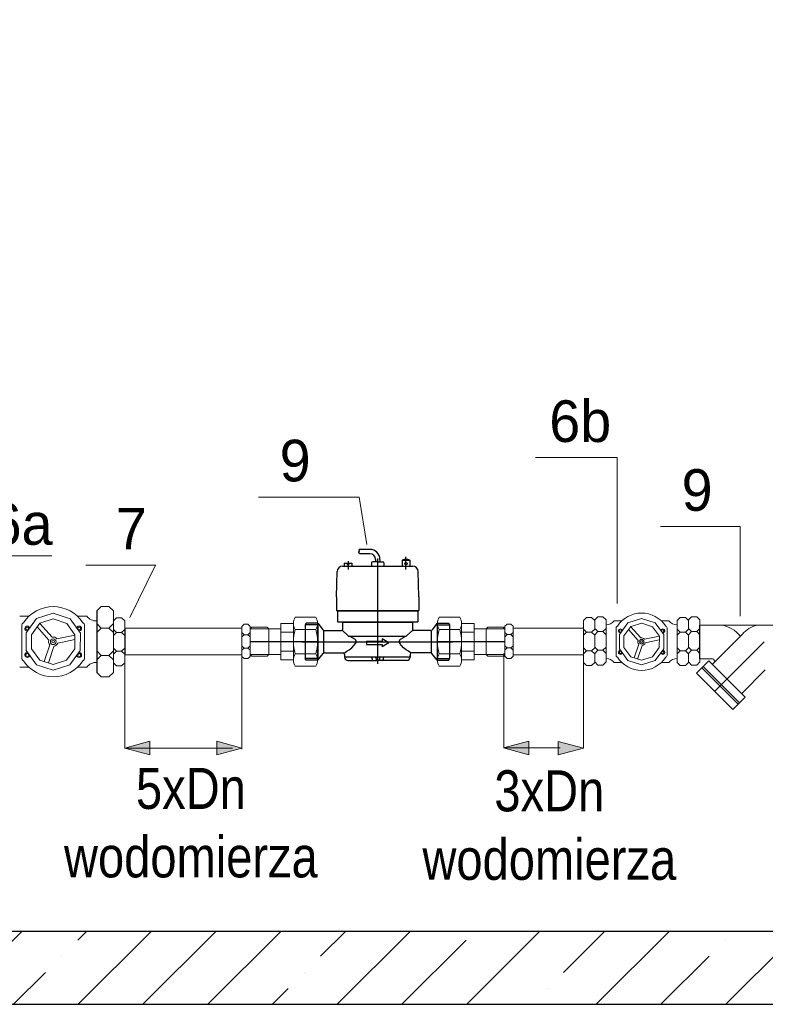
# Model space of a CAD drawing. Extents: x -34599 to 125690, y -105249 to 21518.
# Tile 43 of 64: x 111975 to 112993, y -33786 to -32441. Entities that reach past the tile are written whole.
import ezdxf

# ---------------------------------------------------------------- set-up
doc = ezdxf.new("R2010")
doc.units = 0
doc.header["$MEASUREMENT"] = 0
doc.linetypes.add('DASHDOT', pattern=[500, 250, -125, 0, -125])
doc.layers.get('0').update_dxf_attribs({"linetype": 'CONTINUOUS'})
for name, color, linetype, lineweight in [('armatura', 54, 'CONTINUOUS', 9), ('obsypka', 253, 'CONTINUOUS', 9), ('OSIE SYMETRII', 2, 'CONTINUOUS', 13), ('skoterm_profil_wk_opis wodkan', 7, 'CONTINUOUS', 18), ('łącznik', 2, 'CONTINUOUS', 35)]:
    doc.layers.add(name, color=color, linetype=linetype, lineweight=lineweight)
for name, color, linetype in [('Eko_Opis', 7, 'CONTINUOUS'), ('LC-003-002-----0', 1, 'CONTINUOUS'), ('tekst', 7, 'CONTINUOUS')]:
    doc.layers.add(name, color=color, linetype=linetype)
doc.styles.add('ARIAL', font='ARIALN.TTF')
doc.styles.get("Standard").update_dxf_attribs({"font": '-125'})

# ---------------------------------------------------------------- blocks, each defined once
blk = doc.blocks.new('łącznik DN20')
at = {"color": 2, "lineweight": 0}
for p, q in [((435.79, 268.01), (417.38, 268.01)), ((415.67, 246.01), (415.7, 261.76)), ((437.49, 246.01), (437.49, 262.51)), ((448.88, 262.43), (437.49, 262.43)), ((448.88, 257.51), (448.88, 262.43)), ((459.59, 257.51), (461.09, 259.01)), ((475.08, 259.01), (461.09, 259.01)), ((476.58, 257.51), (475.08, 259.01)), ((417.38, 257.01), (435.79, 257.01)), ((448.88, 254.6), (437.49, 254.6)), ((459.59, 257.51), (448.88, 257.51)), ((448.88, 257.51), (448.88, 246.01)), ((459.59, 257.51), (459.59, 257.51)), ((459.59, 257.51), (459.59, 246.01)), ((459.59, 257.51), (476.58, 257.51)), ((476.58, 246.01), (476.58, 257.51)), ((415.67, 246.01), (415.7, 230.26)), ((437.49, 246.01), (437.49, 229.51)), ((448.88, 234.51), (448.88, 246.01)), ((459.59, 234.51), (459.59, 246.01)), ((476.58, 246.01), (476.58, 234.51)), ((417.38, 235.01), (435.79, 235.01)), ((448.88, 237.42), (437.49, 237.42)), ((459.59, 234.51), (448.88, 234.51)), ((448.88, 234.51), (448.88, 229.59)), ((459.59, 234.51), (461.09, 233.01)), ((459.59, 234.51), (459.59, 234.51)), ((459.59, 234.51), (476.58, 234.51)), ((475.08, 233.01), (461.09, 233.01)), ((476.58, 234.51), (475.08, 233.01)), ((435.79, 224.01), (417.38, 224.01)), ((448.88, 229.59), (437.49, 229.59))]:
    blk.add_line(p, q, dxfattribs=at)
for centre, radius, start, end in [((425.4, 262.51), 9.73, 145.56153, 214.43847), ((427.76, 262.51), 9.73, 325.56153, 34.43847), ((452.02, 246.01), 36.35, 162.38303, 197.61697), ((401.14, 246.01), 36.35, 342.38303, 17.61697), ((425.4, 229.51), 9.73, 145.56153, 214.43847), ((427.76, 229.51), 9.73, 325.56153, 34.43847)]:
    blk.add_arc(centre, radius, start, end, dxfattribs=at)
at = {"layer": 'łącznik', "linetype": 'DASHDOT'}
blk.add_line((415.67, 246.14), (476.58, 246.01), dxfattribs=at)

msp = doc.modelspace()

# ---------------------------------------------------------------- hatches: boundary and pattern name
at = {"linetype": 'ByBlock'}
h = msp.add_hatch(dxfattribs=at)
h.set_pattern_fill('ANSI35', color=256, scale=500, style=0)
h.paths.add_polyline_path([(111154.45073, -33785.71103), (113854.33018, -33785.71103), (113854.33018, -31685.71103), (111934.45073, -31685.71103), (111934.45073, -31855.71103), (113754.33018, -31855.71103), (113754.33018, -33685.71103), (113654.33018, -33685.71103), (113654.33018, -33735.71103), (113454.33018, -33735.71103), (113454.33018, -33685.71103), (111254.45073, -33685.71103), (111254.45073, -31855.71103), (111334.45073, -31855.71103), (111334.45073, -31685.71103), (111154.45073, -31685.71103)])
at = {"layer": 'Eko_Opis', "lineweight": 9, "ltscale": 0.01}
for points in [[(112118.49905, -33435.69931), (112152.96389, -33444.93413), (112152.96389, -33435.69931), (112152.96389, -33426.46449)], [(112244.03422, -33426.46449), (112244.03422, -33435.69931), (112244.03422, -33444.93413), (112278.49905, -33435.69931)], [(112635.64827, -33435.50732), (112670.11311, -33444.74214), (112670.11311, -33435.50732), (112670.11311, -33426.27249)], [(112710.15832, -33426.59639), (112710.15832, -33435.83121), (112710.15832, -33445.06604), (112744.62315, -33435.83121)]]:
    msp.add_hatch(color=256, dxfattribs=at).paths.add_polyline_path(points)

# ---------------------------------------------------------------- linework, layer by layer
at = {"color": 7, "lineweight": 13}
msp.add_line((112790.9133, -33238.07929, -0.92764), (112790.9133, -33039.03978, -0.92764), dxfattribs=at)
at = {"lineweight": 13}
for p, q in [((112449.21216, -33157.80941), (112438.71125, -33092.8292)), ((112958.76943, -33255.38779, -0.92764), (112958.76943, -33133.0152, -0.92764))]:
    msp.add_line(p, q, dxfattribs=at)
at = {"linetype": 'Continuous'}
for p, q in [((112438.22495, -33168.3756), (112439.02595, -33166.74341)), ((112439.20325, -33170.4202), (112438.22495, -33168.3756)), ((112453.19251, -33164.35899), (112438.51889, -33164.35899)), ((112439.02595, -33166.74341), (112438.51889, -33164.35899)), ((112453.19251, -33170.4202), (112439.20325, -33170.4202)), ((112415.90619, -33187.27682), (112511.69308, -33187.27682)), ((112418.00909, -33183.33703), (112418.00909, -33187.27682)), ((112418.00909, -33183.33703), (112422.17618, -33183.33703)), ((112422.17618, -33183.33703), (112422.17618, -33184.85233)), ((112422.17618, -33184.85233), (112424.44913, -33184.85233)), ((112424.44913, -33183.33703), (112424.44913, -33184.85233)), ((112424.44913, -33183.33703), (112428.61622, -33183.33703)), ((112428.61622, -33183.33703), (112428.61622, -33187.27682)), ((112455.46546, -33182.73091), (112455.46546, -33187.27682)), ((112463.79964, -33181.21561), (112456.98077, -33181.21561)), ((112460.76903, -33177.99672), (112460.76903, -33181.21561)), ((112463.79964, -33181.21561), (112470.6185, -33181.21561)), ((112466.83024, -33177.99672), (112466.83024, -33181.21561)), ((112472.13381, -33182.73091), (112472.13381, -33187.27682)), ((112497.13632, -33178.94265), (112507.74344, -33178.94265)), ((112497.13632, -33178.94265), (112497.13632, -33187.27682)), ((112507.74344, -33178.94265), (112507.74344, -33187.27682)), ((112407.7334, -33228.94767), (112408.33082, -33194.72111)), ((112519.86587, -33228.94767), (112519.26845, -33194.72111)), ((112407.7334, -33228.94767), (112407.7334, -33247.88897)), ((112519.86587, -33228.94767), (112519.86587, -33247.88897)), ((112407.7334, -33247.88897), (112519.86587, -33247.88897)), ((112409.17293, -33248.33986), (112409.17293, -33263.49289)), ((112409.17293, -33248.33986), (112518.42634, -33248.33986)), ((112413.41579, -33247.88897), (112413.41579, -33248.33986)), ((112514.18349, -33247.88897), (112514.18349, -33248.33986)), ((112518.42634, -33248.33986), (112518.42634, -33263.49289)), ((112366.16757, -33265.31126), (112364.95533, -33267.41093)), ((112364.95533, -33267.41093), (112364.95533, -33313.51968)), ((112383.71793, -33267.51603), (112364.95533, -33267.51603)), ((112381.92673, -33265.31126), (112366.16757, -33265.31126)), ((112381.92673, -33265.31126), (112381.92673, -33315.61934)), ((112381.92673, -33265.31126), (112389.36956, -33274.47254)), ((112409.23616, -33258.37604), (112409.17293, -33258.31282)), ((112409.17293, -33263.49289), (112414.4765, -33263.49289)), ((112409.17293, -33263.49289), (112518.42634, -33263.49289)), ((112415.30991, -33263.49289), (112415.30991, -33263.94749)), ((112415.30991, -33263.94749), (112512.28936, -33263.94749)), ((112415.718, -33263.94749), (112415.718, -33273.79696)), ((112511.18214, -33263.94749), (112511.18214, -33273.79696)), ((112512.28936, -33263.49289), (112512.28936, -33263.49289)), ((112512.28936, -33263.49289), (112512.28936, -33263.94749)), ((112544.97342, -33265.31126), (112537.53058, -33274.47254)), ((112543.18221, -33267.51603), (112561.94482, -33267.51603)), ((112544.97342, -33265.31126), (112544.97342, -33315.61934)), ((112544.97342, -33265.31126), (112560.73258, -33265.31126)), ((112560.73258, -33265.31126), (112561.94482, -33267.41093)), ((112561.94482, -33267.41093), (112561.94482, -33313.51968)), ((112390.05178, -33275.31226), (112390.05178, -33305.61834)), ((112391.1337, -33275.31226), (112414.2027, -33275.31226)), ((112423.52732, -33282.4905), (112415.2441, -33274.8977)), ((112424.55124, -33282.88878), (112502.34891, -33282.88878)), ((112432.73141, -33287.13552), (112425.56748, -33282.88878)), ((112494.86787, -33287.13552), (112502.03179, -33282.88878)), ((112503.37282, -33282.4905), (112511.65605, -33274.8977)), ((112535.76644, -33275.31226), (112512.69745, -33275.31226)), ((112536.84837, -33275.31226), (112536.84837, -33305.61834)), ((112428.3582, -33298.71483), (112431.4645, -33295.85014)), ((112431.4645, -33295.85014), (112433.7488, -33293.01881)), ((112448.6466, -33289.70765), (112448.6466, -33294.25356)), ((112448.6466, -33289.70765), (112469.86085, -33289.70765)), ((112448.6466, -33294.25356), (112469.86085, -33294.25356)), ((112478.95267, -33291.98061), (112469.86085, -33286.73144)), ((112469.86085, -33286.73144), (112469.86085, -33289.70765)), ((112478.95267, -33291.98061), (112469.86085, -33297.22977)), ((112469.86085, -33294.25356), (112469.86085, -33297.22977)), ((112496.13477, -33295.85014), (112493.85048, -33293.01881)), ((112499.24107, -33298.71483), (112496.13477, -33295.85014)), ((112381.92673, -33315.61934), (112389.36956, -33306.45807)), ((112391.1337, -33305.61834), (112416.47566, -33305.61834)), ((112417.95848, -33306.16863), (112421.88672, -33303.56653)), ((112418.74861, -33307.89129), (112418.74861, -33311.67955)), ((112421.88672, -33303.56653), (112424.98168, -33301.36844)), ((112424.98168, -33301.36844), (112428.3582, -33298.71483)), ((112502.61759, -33301.36844), (112499.24107, -33298.71483)), ((112505.71255, -33303.56653), (112502.61759, -33301.36844)), ((112509.64079, -33306.16863), (112505.71255, -33303.56653)), ((112508.15153, -33307.89129), (112508.15153, -33311.67955)), ((112535.76644, -33305.61834), (112510.42449, -33305.61834)), ((112544.97342, -33315.61934), (112537.53058, -33306.45807)), ((112383.71793, -33313.41458), (112364.95533, -33313.41458)), ((112366.16757, -33315.61934), (112364.95533, -33313.51968)), ((112381.92673, -33315.61934), (112366.16757, -33315.61934)), ((112505.87858, -33311.67955), (112421.02157, -33311.67955)), ((112423.29452, -33316.22547), (112463.79964, -33316.22547)), ((112435.00886, -33316.22547), (112463.79964, -33316.22547)), ((112456.22312, -33313.19486), (112456.22312, -33314.71016)), ((112461.52668, -33313.19486), (112461.52668, -33314.71016)), ((112492.59041, -33316.22547), (112463.79964, -33316.22547)), ((112503.95519, -33316.22547), (112463.79964, -33316.22547)), ((112466.07259, -33313.19486), (112466.07259, -33314.71016)), ((112471.37615, -33313.19486), (112471.37615, -33314.71016)), ((112503.95519, -33311.67955), (112472.89146, -33311.67955)), ((112543.18221, -33313.41458), (112561.94482, -33313.41458)), ((112544.97342, -33315.61934), (112560.73258, -33315.61934)), ((112560.73258, -33315.61934), (112561.94482, -33313.51968))]:
    msp.add_line(p, q, dxfattribs=at)
at = {"linetype": 'DASHDOT', "ltscale": 2}
for p, q in [((112463.79964, -33320.77138), (112463.79964, -33176.66969)), ((112360.40942, -33290.4653), (112566.49073, -33290.4653))]:
    msp.add_line(p, q, dxfattribs=at)
at = {"linetype": 'DASHDOT'}
for p, q in [((112502.43988, -33191.82273), (112502.43988, -33174.39674)), ((112423.31266, -33180.30642), (112423.31266, -33191.82273))]:
    msp.add_line(p, q, dxfattribs=at)
at = {"linetype": 'ByBlock'}
for p, q in [((112080.41621, -33248.42741), (112080.41621, -33332.42737)), ((112080.41621, -33262.11536), (112080.41621, -33318.73942)), ((112118.49905, -33271.9003), (112118.49905, -33308.26388)), ((111254.45073, -33685.71103), (113454.33018, -33685.71103)), ((111154.45073, -33785.71103), (113854.33018, -33785.71103))]:
    msp.add_line(p, q, dxfattribs=at)
at = {"color": 1, "linetype": 'Continuous'}
msp.add_line((112496.13477, -33295.85014), (112493.85048, -33293.01881), dxfattribs=at)
at = {"linetype": 'Continuous'}
msp.add_circle((112502.43988, -33183.79162), 1.5153, dxfattribs=at)
for centre, radius, start, end in [((112453.19251, -33177.99672), 13.63773, 0, 90), ((112453.19251, -33177.99672), 7.57652, 0, 90), ((112415.90619, -33194.85334), 7.57652, 89.99999986, 178.99999207), ((112456.98077, -33182.73091), 1.5153, 90, 180), ((112470.6185, -33182.73091), 1.5153, 0, 90), ((112502.43988, -33193.13725), 15.15304, 69.51268488, 110.48731511), ((112511.69308, -33194.85334), 7.57652, 1.00000793, 90.00000014), ((112391.1337, -33273.03931), 2.27296, 219.09120263, 270), ((112414.2027, -33273.79696), 1.5153, 270, 0), ((112414.2027, -33273.79696), 1.5153, 270, 0), ((112414.2027, -33273.79696), 1.5153, 270, 0), ((112414.2027, -33273.79696), 1.5153, 270, 0), ((112424.55124, -33281.37348), 1.5153, 227.49013668, 270), ((112502.34891, -33281.37348), 1.5153, 270, 312.50986332), ((112502.34891, -33281.37348), 1.5153, 270, 312.50986332), ((112512.69745, -33273.79696), 1.5153, 180, 270), ((112512.69745, -33273.79696), 1.5153, 180, 270), ((112535.76644, -33273.03931), 2.27296, 270, 320.90879737), ((112430.73052, -33290.51087), 3.92385, 320.19228812, 59.34155204), ((112496.86876, -33290.51087), 3.92385, 120.65844796, 219.80771188), ((112496.86876, -33290.51087), 3.92385, 120.65844796, 219.80771188), ((112391.1337, -33307.89129), 2.27296, 90, 140.90879737), ((112416.47566, -33307.89129), 2.27296, 0, 90), ((112421.02157, -33309.4066), 2.27296, 180, 270), ((112505.87858, -33309.4066), 2.27296, 270, 0), ((112510.42449, -33307.89129), 2.27296, 90, 180), ((112510.42449, -33307.89129), 2.27296, 90, 180), ((112535.76644, -33307.89129), 2.27296, 39.09120263, 90), ((112423.29452, -33311.67955), 4.54591, 180, 270), ((112454.70781, -33313.19486), 1.5153, 0, 90), ((112457.73842, -33314.71016), 1.5153, 180, 270), ((112460.01138, -33313.19486), 1.5153, 0, 90), ((112463.04198, -33314.71016), 1.5153, 180, 270), ((112464.55729, -33314.71016), 1.5153, 270, 0), ((112467.58789, -33313.19486), 1.5153, 90, 180), ((112469.86085, -33314.71016), 1.5153, 270, 0), ((112472.89146, -33313.19486), 1.5153, 90, 180), ((112503.60562, -33311.67955), 4.54591, 270, 0)]:
    msp.add_arc(centre, radius, start, end, dxfattribs=at)
at = {"layer": 'armatura', "color": 7, "lineweight": 5}
for p, q in [((112080.41621, -33248.42741), (112086.56191, -33242.2817)), ((112086.56191, -33242.2817), (112096.90127, -33242.2817)), ((112103.04697, -33248.42741), (112096.90127, -33242.2817)), ((111975.14483, -33255.56857), (111987.94291, -33255.56857)), ((112066.59172, -33255.56857), (112053.79364, -33255.56857)), ((112103.04697, -33248.42741), (112103.04697, -33265.64016)), ((112103.04697, -33248.42741), (112103.04697, -33265.64016)), ((112744.62315, -33261.40491, -1.21077), (112748.81938, -33257.20868, -1.21077)), ((112748.81938, -33257.20868, -1.21077), (112755.879, -33257.20868, -1.21077)), ((112760.07522, -33261.40491, -1.21077), (112755.879, -33257.20868, -1.21077)), ((112760.07522, -33260.7633, -1.21077), (112764.27145, -33256.56707, -1.21077)), ((112771.33107, -33256.56707, -1.21077), (112764.27145, -33256.56707, -1.21077)), ((112775.5273, -33260.7633, -1.21077), (112771.33107, -33256.56707, -1.21077)), ((112872.62427, -33261.40491, -1.21077), (112876.8205, -33257.20868, -1.21077)), ((112876.8205, -33257.20868, -1.21077), (112883.88012, -33257.20868, -1.21077)), ((112888.07634, -33261.40491, -1.21077), (112883.88012, -33257.20868, -1.21077)), ((111978.1827, -33312.45059), (111978.1827, -33268.54242)), ((112014.90697, -33288.24492), (111999.09086, -33270.29657)), ((112019.3845, -33284.29932), (112002.69627, -33265.36129)), ((112063.55385, -33312.45059), (112063.55385, -33268.54242)), ((112080.41621, -33265.64016), (112086.56191, -33271.78587)), ((112103.04697, -33265.64016), (112096.90127, -33271.78587)), ((112103.04697, -33262.31625), (112103.04699, -33318.96017)), ((112103.04697, -33277.93157), (112103.04697, -33265.64016)), ((112103.04698, -33261.96102), (112107.24321, -33257.76479)), ((112103.04698, -33261.96102), (112103.04698, -33319.3154)), ((112107.24321, -33257.76479), (112114.30283, -33257.76479)), ((112118.49905, -33261.96102), (112114.30283, -33257.76479)), ((112118.49905, -33261.96102), (112118.49905, -33319.3154)), ((112118.49905, -33261.96102), (112118.49905, -33319.3154)), ((112118.49905, -33270.56418), (112118.49905, -33310.71224)), ((112278.49905, -33269.60634), (112281.49516, -33266.61024)), ((112278.49905, -33269.60634), (112278.49905, -33310.55737)), ((112286.53573, -33266.61024), (112281.49516, -33266.61024)), ((112289.53183, -33269.60634), (112286.53573, -33266.61024)), ((112289.53183, -33269.60634), (112289.53183, -33310.55737)), ((112637.59732, -33269.42425), (112640.59343, -33266.42815)), ((112637.59732, -33269.42425), (112637.59732, -33277.81569)), ((112637.59732, -33269.42425), (112637.59732, -33277.81569)), ((112637.59732, -33269.42425), (112637.59732, -33277.81569)), ((112637.59732, -33270.42794), (112637.59732, -33278.81937)), ((112637.59732, -33270.42794), (112637.59732, -33278.81937)), ((112637.59732, -33270.42794), (112637.59732, -33278.81937)), ((112637.59732, -33270.42794), (112637.59732, -33278.81937)), ((112645.63399, -33266.42815), (112640.59343, -33266.42815)), ((112648.6301, -33269.42425), (112645.63399, -33266.42815)), ((112648.6301, -33269.42425), (112648.6301, -33277.81569)), ((112648.6301, -33269.42425), (112648.6301, -33277.81569)), ((112648.6301, -33270.42794), (112648.6301, -33278.81937)), ((112648.6301, -33270.42794), (112648.6301, -33278.81937)), ((112744.62315, -33261.40491, -1.21077), (112744.62315, -33273.15761, -1.21077)), ((112760.07522, -33260.7633, -1.21077), (112760.07522, -33272.516, -1.21077)), ((112760.07522, -33261.40491, -1.21077), (112760.07522, -33273.15761, -1.21077)), ((112775.5273, -33260.7633, -1.21077), (112775.5273, -33272.516, -1.21077)), ((112775.5273, -33267.28126, -1.21077), (112775.5273, -33313.44596, -1.21077)), ((112775.5273, -33314.01752, -1.21077), (112775.5273, -33267.6749, -1.21077)), ((112786.79818, -33261.94377, -1.21077), (112797.23225, -33261.94377, -1.21077)), ((112822.86608, -33285.36749, -1.21077), (112809.26044, -33269.92761, -1.21077)), ((112861.35338, -33261.94377, -1.21077), (112850.91931, -33261.94377, -1.21077)), ((112872.62427, -33261.40491, -1.21077), (112872.62427, -33273.15761, -1.21077)), ((112888.07634, -33261.40491, -1.21077), (112888.07634, -33273.15761, -1.21077)), ((112025.79886, -33286.45966), (112050.58522, -33281.46791)), ((112080.41621, -33277.93157), (112086.56191, -33271.78587)), ((112096.90127, -33271.78587), (112086.56191, -33271.78587)), ((112103.04697, -33277.93157), (112096.90127, -33271.78587)), ((112103.04697, -33277.93157), (112103.04697, -33282.04916)), ((112103.04697, -33277.93157), (112103.04697, -33282.04916)), ((112103.04697, -33282.04916), (112103.04697, -33302.92321)), ((112103.04697, -33282.04916), (112103.04697, -33302.92321)), ((112103.04698, -33273.71373), (112107.24321, -33277.90996)), ((112103.04698, -33282.10618), (112107.24321, -33277.90996)), ((112114.30283, -33277.90996), (112107.24321, -33277.90996)), ((112118.49905, -33273.71373), (112114.30283, -33277.90996)), ((112118.49905, -33282.10618), (112114.30283, -33277.90996)), ((112278.49905, -33277.99778), (112281.49516, -33280.99388)), ((112278.49905, -33283.98999), (112281.49516, -33280.99388)), ((112281.49516, -33280.99388), (112286.53573, -33280.99388)), ((112289.53183, -33277.99778), (112286.53573, -33280.99388)), ((112289.53183, -33283.98999), (112286.53573, -33280.99388)), ((112289.53183, -33282.47956), (112289.53183, -33273.91925)), ((112289.53183, -33281.04572), (112289.53183, -33298.45105)), ((112289.53183, -33282.47956), (112289.53183, -33298.45105)), ((112289.53183, -33282.47956), (112289.53183, -33298.45105)), ((112289.53183, -33283.91339), (112289.53183, -33298.45105)), ((112637.59732, -33281.1971), (112637.59732, -33272.31479)), ((112637.59732, -33281.1971), (112637.59732, -33272.31479)), ((112637.59732, -33281.1971), (112637.59732, -33272.6368)), ((112637.59732, -33282.63094), (112637.59732, -33274.07063)), ((112637.59732, -33282.63094), (112637.59732, -33274.07063)), ((112637.59732, -33277.81569), (112640.59343, -33280.81179)), ((112637.59732, -33283.8079), (112640.59343, -33280.81179)), ((112637.59732, -33281.1971), (112637.59732, -33298.60243)), ((112637.59732, -33281.1971), (112637.59732, -33284.06478)), ((112637.59732, -33281.1971), (112637.59732, -33284.06478)), ((112637.59732, -33282.63094), (112637.59732, -33298.60243)), ((112637.59732, -33282.63094), (112637.59732, -33298.60243)), ((112637.59732, -33282.63094), (112637.59732, -33298.60243)), ((112637.59732, -33282.63094), (112637.59732, -33298.60243)), ((112637.59732, -33284.06478), (112637.59732, -33298.60243)), ((112637.59732, -33284.06478), (112637.59732, -33298.60243)), ((112640.59343, -33280.81179), (112645.63399, -33280.81179)), ((112648.6301, -33277.81569), (112645.63399, -33280.81179)), ((112648.6301, -33283.8079), (112645.63399, -33280.81179)), ((112648.6301, -33283.8079), (112648.6301, -33277.59028)), ((112648.6301, -33283.8079), (112648.6301, -33277.81569)), ((112648.6301, -33284.81159), (112648.6301, -33278.81937)), ((112648.6301, -33283.8079), (112648.6301, -33295.99163)), ((112744.62315, -33281.55007, -1.21077), (112744.62315, -33273.15761, -1.21077)), ((112744.62315, -33273.15761, -1.21077), (112748.81938, -33277.35384, -1.21077)), ((112744.62315, -33281.55007, -1.21077), (112748.81938, -33277.35384, -1.21077)), ((112744.62315, -33281.55007, -1.21077), (112744.62315, -33298.61412, -1.21077)), ((112755.879, -33277.35384, -1.21077), (112748.81938, -33277.35384, -1.21077)), ((112760.07522, -33273.15761, -1.21077), (112755.879, -33277.35384, -1.21077)), ((112760.07522, -33281.55007, -1.21077), (112755.879, -33277.35384, -1.21077)), ((112760.07522, -33272.516, -1.21077), (112764.27145, -33276.71223, -1.21077)), ((112760.07522, -33280.90846, -1.21077), (112764.27145, -33276.71223, -1.21077)), ((112760.07522, -33280.90846, -1.21077), (112760.07522, -33297.97251, -1.21077)), ((112760.07522, -33281.55007, -1.21077), (112760.07522, -33298.61412, -1.21077)), ((112764.27145, -33276.71223, -1.21077), (112771.33107, -33276.71223, -1.21077)), ((112775.5273, -33272.516, -1.21077), (112771.33107, -33276.71223, -1.21077)), ((112775.5273, -33280.90846, -1.21077), (112771.33107, -33276.71223, -1.21077)), ((112775.5273, -33280.90846, -1.21077), (112775.5273, -33272.20031, -1.21077)), ((112775.5273, -33280.90846, -1.21077), (112775.5273, -33283.71991, -1.21077)), ((112775.5273, -33283.71991, -1.21077), (112775.5273, -33297.97251, -1.21077)), ((112789.27491, -33308.31877, -1.21077), (112789.27491, -33272.52114, -1.21077)), ((112819.21563, -33288.58427, -1.21077), (112806.32101, -33273.95127, -1.21077)), ((112828.09561, -33287.12878, -1.21077), (112848.30354, -33283.05908, -1.21077)), ((112858.87666, -33308.31877, -1.21077), (112858.87666, -33272.52114, -1.21077)), ((112872.62427, -33281.55007, -1.21077), (112872.62427, -33273.15761, -1.21077)), ((112872.62427, -33273.15761, -1.21077), (112876.8205, -33277.35384, -1.21077)), ((112872.62427, -33281.55007, -1.21077), (112876.8205, -33277.35384, -1.21077)), ((112872.62427, -33281.55007, -1.21077), (112872.62427, -33298.61412, -1.21077)), ((112883.88012, -33277.35384, -1.21077), (112876.8205, -33277.35384, -1.21077)), ((112888.07634, -33273.15761, -1.21077), (112883.88012, -33277.35384, -1.21077)), ((112888.07634, -33281.55007, -1.21077), (112883.88012, -33277.35384, -1.21077)), ((112888.07634, -33281.55007, -1.21077), (112888.07634, -33298.61412, -1.21077)), ((112016.24324, -33294.88009), (112008.56546, -33317.67645)), ((112021.89899, -33296.78494), (112014.23664, -33319.5355)), ((112026.97708, -33292.31011), (112050.56932, -33287.55884)), ((112278.49905, -33296.17372), (112281.49516, -33299.16983)), ((112289.53183, -33296.17372), (112286.53573, -33299.16983)), ((112637.59732, -33295.99163), (112640.59343, -33298.98774)), ((112648.6301, -33295.99163), (112645.63399, -33298.98774)), ((112648.6301, -33284.81159), (112648.6301, -33295.99163)), ((112648.6301, -33284.81159), (112648.6301, -33295.99163)), ((112648.6301, -33285.81528), (112648.6301, -33295.99163)), ((112648.6301, -33301.98385), (112648.6301, -33295.99163)), ((112648.6301, -33301.98385), (112648.6301, -33295.99163)), ((112648.6301, -33302.98753), (112648.6301, -33296.99532)), ((112760.07522, -33297.97251, -1.21077), (112764.27145, -33302.16874, -1.21077)), ((112775.5273, -33297.97251, -1.21077), (112771.33107, -33302.16874, -1.21077)), ((112775.5273, -33306.36497, -1.21077), (112775.5273, -33297.97251, -1.21077)), ((112820.30507, -33293.99382, -1.21077), (112814.04549, -33312.57933, -1.21077)), ((112824.91611, -33295.54681, -1.21077), (112818.66912, -33314.09499, -1.21077)), ((112829.0562, -33291.89856, -1.21077), (112848.29058, -33288.02493, -1.21077)), ((112080.41621, -33302.92321), (112086.56191, -33309.06891)), ((112080.41621, -33315.21462), (112086.56191, -33309.06891)), ((112096.90127, -33309.06891), (112086.56191, -33309.06891)), ((112103.04697, -33302.92321), (112096.90127, -33309.06891)), ((112103.04697, -33315.21462), (112096.90127, -33309.06891)), ((112103.04697, -33315.21462), (112103.04697, -33302.92321)), ((112103.04698, -33299.17023), (112107.24321, -33303.36646)), ((112103.04698, -33307.56269), (112107.24321, -33303.36646)), ((112103.04699, -33307.20746), (112103.04699, -33318.96017)), ((112114.30283, -33303.36646), (112107.24321, -33303.36646)), ((112118.49905, -33299.17023), (112114.30283, -33303.36646)), ((112118.49905, -33307.56269), (112114.30283, -33303.36646)), ((112278.49905, -33302.16594), (112281.49516, -33299.16983)), ((112278.49905, -33310.55737), (112281.49516, -33313.55348)), ((112281.49516, -33299.16983), (112286.53573, -33299.16983)), ((112289.53183, -33302.16594), (112286.53573, -33299.16983)), ((112289.53183, -33310.55737), (112286.53573, -33313.55348)), ((112289.53183, -33307.01135), (112289.53183, -33298.45105)), ((112289.53183, -33307.01135), (112289.53183, -33298.45105)), ((112637.59732, -33307.16274), (112637.59732, -33298.60243)), ((112637.59732, -33307.16274), (112637.59732, -33298.60243)), ((112637.59732, -33307.16274), (112637.59732, -33298.60243)), ((112637.59732, -33301.98385), (112640.59343, -33298.98774)), ((112637.59732, -33308.59658), (112637.59732, -33300.03627)), ((112637.59732, -33308.59658), (112637.59732, -33300.03627)), ((112637.59732, -33301.98385), (112637.59732, -33310.37528)), ((112637.59732, -33301.98385), (112637.59732, -33310.37528)), ((112637.59732, -33301.98385), (112637.59732, -33310.37528)), ((112637.59732, -33302.98753), (112637.59732, -33310.37528)), ((112637.59732, -33302.98753), (112637.59732, -33310.37528)), ((112637.59732, -33302.98753), (112637.59732, -33310.37528)), ((112637.59732, -33302.98753), (112637.59732, -33310.37528)), ((112637.59732, -33310.37528), (112640.59343, -33313.37139)), ((112640.59343, -33298.98774), (112645.63399, -33298.98774)), ((112648.6301, -33301.98385), (112645.63399, -33298.98774)), ((112648.6301, -33310.37528), (112645.63399, -33313.37139)), ((112648.6301, -33301.98385), (112648.6301, -33310.37528)), ((112648.6301, -33301.98385), (112648.6301, -33310.37528)), ((112648.6301, -33302.98753), (112648.6301, -33310.37528)), ((112648.6301, -33302.98753), (112648.6301, -33310.37528)), ((112744.62315, -33307.00657, -1.21077), (112744.62315, -33298.61412, -1.21077)), ((112744.62315, -33298.61412, -1.21077), (112748.81938, -33302.81035, -1.21077)), ((112744.62315, -33307.00657, -1.21077), (112748.81938, -33302.81035, -1.21077)), ((112744.62315, -33307.00657, -1.21077), (112744.62315, -33318.75928, -1.21077)), ((112755.879, -33302.81035, -1.21077), (112748.81938, -33302.81035, -1.21077)), ((112760.07522, -33298.61412, -1.21077), (112755.879, -33302.81035, -1.21077)), ((112760.07522, -33307.00657, -1.21077), (112755.879, -33302.81035, -1.21077)), ((112760.07522, -33306.36497, -1.21077), (112764.27145, -33302.16874, -1.21077)), ((112760.07522, -33306.36497, -1.21077), (112760.07522, -33318.11767, -1.21077)), ((112760.07522, -33307.00657, -1.21077), (112760.07522, -33318.75928, -1.21077)), ((112764.27145, -33302.16874, -1.21077), (112771.33107, -33302.16874, -1.21077)), ((112775.5273, -33306.36497, -1.21077), (112771.33107, -33302.16874, -1.21077)), ((112775.5273, -33306.36497, -1.21077), (112775.5273, -33318.11767, -1.21077)), ((112872.62427, -33307.00657, -1.21077), (112872.62427, -33298.61412, -1.21077)), ((112872.62427, -33298.61412, -1.21077), (112876.8205, -33302.81035, -1.21077)), ((112872.62427, -33307.00657, -1.21077), (112876.8205, -33302.81035, -1.21077)), ((112872.62427, -33307.00657, -1.21077), (112872.62427, -33318.75928, -1.21077)), ((112883.88012, -33302.81035, -1.21077), (112876.8205, -33302.81035, -1.21077)), ((112888.07634, -33298.61412, -1.21077), (112883.88012, -33302.81035, -1.21077)), ((112888.07634, -33307.00657, -1.21077), (112883.88012, -33302.81035, -1.21077)), ((112888.07634, -33307.00657, -1.21077), (112888.07634, -33318.75928, -1.21077)), ((112103.04697, -33315.21462), (112103.04697, -33332.42737)), ((112103.04697, -33315.21462), (112103.04697, -33332.42737)), ((112103.04698, -33319.3154), (112107.24321, -33323.51162)), ((112107.24321, -33323.51162), (112114.30283, -33323.51162)), ((112118.49905, -33319.3154), (112114.30283, -33323.51162)), ((112286.53573, -33313.55348), (112281.49516, -33313.55348)), ((112645.63399, -33313.37139), (112640.59343, -33313.37139)), ((112744.62315, -33318.75928, -1.21077), (112748.81938, -33322.95551, -1.21077)), ((112748.81938, -33322.95551, -1.21077), (112755.879, -33322.95551, -1.21077)), ((112760.07522, -33318.75928, -1.21077), (112755.879, -33322.95551, -1.21077)), ((112760.07522, -33318.11767, -1.21077), (112764.27145, -33322.3139, -1.21077)), ((112771.33107, -33322.3139, -1.21077), (112764.27145, -33322.3139, -1.21077)), ((112775.5273, -33318.11767, -1.21077), (112771.33107, -33322.3139, -1.21077)), ((112786.79818, -33318.89614, -1.21077), (112797.23225, -33318.89614, -1.21077)), ((112861.35338, -33318.89614, -1.21077), (112850.91931, -33318.89614, -1.21077)), ((112872.62427, -33318.75928, -1.21077), (112876.8205, -33322.95551, -1.21077)), ((112876.8205, -33322.95551, -1.21077), (112883.88012, -33322.95551, -1.21077)), ((112888.07634, -33318.75928, -1.21077), (112883.88012, -33322.95551, -1.21077)), ((111975.14483, -33325.42444), (111987.94291, -33325.42444)), ((112066.59172, -33325.42444), (112053.79364, -33325.42444)), ((112080.41621, -33332.42737), (112086.56191, -33338.57308)), ((112103.04697, -33332.42737), (112096.90127, -33338.57308)), ((112086.56191, -33338.57308), (112096.90127, -33338.57308))]:
    msp.add_line(p, q, dxfattribs=at)
at = {"layer": 'armatura', "color": 106}
for p, q in [((112888.07634, -33260.7633, -1.21077), (112892.27257, -33256.56707, -1.21077)), ((112899.33219, -33256.56707, -1.21077), (112892.27257, -33256.56707, -1.21077)), ((112903.52842, -33260.7633, -1.21077), (112899.33219, -33256.56707, -1.21077)), ((112888.07634, -33260.7633, -1.21077), (112888.07634, -33272.516, -1.21077)), ((112903.52842, -33260.7633, -1.21077), (112903.52842, -33272.516, -1.21077)), ((112888.07634, -33272.516, -1.21077), (112892.27257, -33276.71223, -1.21077)), ((112888.07634, -33280.90846, -1.21077), (112892.27257, -33276.71223, -1.21077)), ((112888.07634, -33280.90846, -1.21077), (112888.07634, -33297.97251, -1.21077)), ((112892.27257, -33276.71223, -1.21077), (112899.33219, -33276.71223, -1.21077)), ((112903.52842, -33272.516, -1.21077), (112899.33219, -33276.71223, -1.21077)), ((112903.52842, -33280.90846, -1.21077), (112899.33219, -33276.71223, -1.21077)), ((112903.52842, -33280.90846, -1.21077), (112903.52842, -33272.20031, -1.21077)), ((112903.52842, -33280.90846, -1.21077), (112903.52842, -33283.71991, -1.21077)), ((112903.52842, -33283.71991, -1.21077), (112903.52842, -33297.97251, -1.21077)), ((112888.07634, -33297.97251, -1.21077), (112892.27257, -33302.16874, -1.21077)), ((112903.52842, -33297.97251, -1.21077), (112899.33219, -33302.16874, -1.21077)), ((112903.52842, -33306.36497, -1.21077), (112903.52842, -33297.97251, -1.21077)), ((112888.07634, -33306.36497, -1.21077), (112892.27257, -33302.16874, -1.21077)), ((112888.07634, -33306.36497, -1.21077), (112888.07634, -33318.11767, -1.21077)), ((112892.27257, -33302.16874, -1.21077), (112899.33219, -33302.16874, -1.21077)), ((112903.52842, -33306.36497, -1.21077), (112899.33219, -33302.16874, -1.21077)), ((112903.52842, -33306.36497, -1.21077), (112903.52842, -33318.11767, -1.21077)), ((112888.07634, -33318.11767, -1.21077), (112892.27257, -33322.3139, -1.21077)), ((112899.33219, -33322.3139, -1.21077), (112892.27257, -33322.3139, -1.21077)), ((112903.52842, -33318.11767, -1.21077), (112899.33219, -33322.3139, -1.21077))]:
    msp.add_line(p, q, dxfattribs=at)
at = {"layer": 'armatura', "color": 171, "lineweight": 15}
for p, q in [((112118.49905, -33271.9003), (112278.49905, -33271.9003)), ((112648.6301, -33271.9003), (112744.62315, -33271.9003, -1.15499)), ((112118.49905, -33308.26388), (112278.49905, -33308.26388)), ((112648.6301, -33308.26388), (112744.62315, -33308.26388, -1.15499))]:
    msp.add_line(p, q, dxfattribs=at)
at = {"layer": 'armatura', "color": 7, "lineweight": 5}
for points in [[(112020.96983, -33251.57697), (112043.82676, -33259.06964), (112057.91433, -33278.56629), (112057.85156, -33302.61988), (112043.66244, -33322.04276), (112020.76672, -33329.41603), (111997.90979, -33321.92337), (111983.82222, -33302.42672), (111983.88498, -33278.37312), (111998.07411, -33258.95025)], [(112021.03076, -33259.43815), (112039.3163, -33265.43228), (112050.58636, -33281.0296), (112050.53615, -33300.27248), (112039.18485, -33315.81077), (112020.86827, -33321.7094), (112002.58273, -33315.71527), (111991.31267, -33300.11794), (111991.36288, -33280.87507), (112002.71418, -33265.33677)]]:
    msp.add_lwpolyline(points, close=True, dxfattribs=at)
at = {"layer": 'armatura', "color": 7, "lineweight": 5, "elevation": -1.21077}
for points in [[(112824.15858, -33258.68948), (112842.79347, -33264.79813), (112854.27884, -33280.69344), (112854.22767, -33300.30396), (112842.65951, -33316.13912), (112823.99299, -33322.15043), (112805.35809, -33316.04178), (112793.87272, -33300.14647), (112793.92389, -33280.53596), (112805.49206, -33264.7008)], [(112824.20826, -33265.09857), (112839.11617, -33269.98549), (112848.30447, -33282.70174), (112848.26353, -33298.39015), (112839.009, -33311.05828), (112824.07578, -33315.86733), (112809.16787, -33310.98041), (112799.97957, -33298.26416), (112800.02051, -33282.57575), (112809.27504, -33269.90762)]]:
    msp.add_lwpolyline(points, close=True, dxfattribs=at)
at = {"layer": 'armatura', "color": 7, "lineweight": 5}
for centre, radius in [((111985.37062, -33272.41461), 2.02607), ((112056.36592, -33272.41461), 2.02607), ((112795.13511, -33275.67808, -1.21077), 1.65182), ((112853.01646, -33275.67808, -1.21077), 1.65182), ((112020.86827, -33290.4965), 3.90327), ((112020.86827, -33290.4965), 1.69572), ((112824.07578, -33290.41996, -1.21077), 3.18227), ((112824.07578, -33290.41996, -1.21077), 1.3825), ((111985.37062, -33308.5784), 2.02607), ((112056.36592, -33308.5784), 2.02607), ((112795.13511, -33305.16184, -1.21077), 1.65182), ((112853.01646, -33305.16184, -1.21077), 1.65182)]:
    msp.add_circle(centre, radius, dxfattribs=at)
for centre, radius, start, end in [((112020.86827, -33290.4965), 48.00042, 32.78229445, 147.21770555), ((112079.85296, -33245.43514), 16.68973, 217.38486196, 271.9340003), ((112824.07578, -33290.41996, -1.21077), 39.13398, 32.78229445, 147.21770555), ((111981.29585, -33267.64936), 3.23872, 103.99356067, 196.00643932), ((111985.37062, -33272.41461), 3.32048, 25.04585062, 280.96712724), ((112056.36592, -33272.41461), 3.32048, 259.03287277, 154.95414937), ((112060.44069, -33267.64936), 3.23872, 343.99356068, 76.00643933), ((112775.9865, -33253.68214, -1.21077), 13.60687, 268.0659997, 322.61513804), ((112791.81302, -33271.79304, -1.21077), 2.64048, 103.99356067, 196.00643932), ((112856.33855, -33271.79304, -1.21077), 2.64048, 343.99356068, 76.00643933), ((112872.16506, -33253.68214, -1.21077), 13.60687, 217.38486196, 271.9340003), ((112020.86827, -33290.4965), 6.37234, 39.30840256, 103.46470617), ((112795.13511, -33275.67808, -1.21077), 2.70714, 25.04585062, 280.96712724), ((112853.01646, -33275.67808, -1.21077), 2.70714, 259.03287277, 154.95414937), ((112020.86827, -33290.4965), 6.37234, 159.30840256, 223.46470617), ((112020.86827, -33290.4965), 6.37234, 279.30840256, 343.46470617), ((112824.07578, -33290.41996, -1.21077), 5.19527, 159.30840255, 223.46470617), ((112824.07578, -33290.41996, -1.21077), 5.19527, 39.30840256, 103.46470617), ((112824.07578, -33290.41996, -1.21077), 5.19527, 279.30840256, 343.46470617), ((111985.37062, -33308.5784), 3.32048, 79.03287276, 334.95414938), ((111985.37062, -33308.5784), 3.32048, 79.03287276, 205.84565777), ((111985.37062, -33308.5784), 2.02607, 36.81858584, 203.18141416), ((112056.36592, -33308.5784), 3.32048, 205.04585063, 100.96712723), ((112056.36592, -33308.5784), 2.02607, 336.81858584, 143.18141416), ((112056.36592, -33308.5784), 3.32048, 334.15434223, 100.96712723), ((112791.81302, -33309.04687, -1.21077), 2.64048, 163.99356068, 256.00643932), ((112795.13511, -33305.16184, -1.21077), 2.70714, 79.03287276, 334.95414938), ((112795.13511, -33305.16184, -1.21077), 2.70714, 79.03287276, 205.84565777), ((112795.13511, -33305.16184, -1.21077), 1.65182, 36.81858584, 203.18141416), ((112853.01646, -33305.16184, -1.21077), 2.70714, 205.04585063, 100.96712723), ((112853.01646, -33305.16184, -1.21077), 1.65182, 336.81858584, 143.18141416), ((112853.01646, -33305.16184, -1.21077), 2.70714, 334.15434223, 100.96712723), ((112856.33855, -33309.04687, -1.21077), 2.64048, 283.99356068, 16.00643932), ((111981.29585, -33313.34365), 3.23872, 163.99356068, 256.00643933), ((112020.86827, -33290.4965), 48.00042, 212.78229445, 327.21770555), ((112060.44069, -33313.34365), 3.23872, 283.99356067, 16.00643932), ((112079.85296, -33335.41964), 16.68973, 88.0659997, 142.61513804), ((112775.9865, -33327.04508, -1.21077), 13.60687, 37.38486196, 91.9340003), ((112824.07578, -33290.41996, -1.21077), 39.13398, 212.78229445, 327.21770555), ((112872.16506, -33327.04508, -1.21077), 13.60687, 88.0659997, 142.61513804)]:
    msp.add_arc(centre, radius, start, end, dxfattribs=at)
at = {"layer": 'Eko_Opis', "lineweight": 9, "ltscale": 0.01}
for p, q in [((112118.49905, -33307.00657), (112118.49905, -33436.14892)), ((112278.49905, -33308.26388), (112278.49905, -33437.40623)), ((112635.91746, -33306.36497), (112635.91746, -33435.50732)), ((112744.62315, -33435.83121, -1.15499), (112744.62315, -33308.26388, -1.15499)), ((112118.49905, -33435.69931), (112152.96389, -33426.46449)), ((112152.96389, -33426.46449), (112152.96389, -33435.69931)), ((112244.03422, -33426.46449), (112244.03422, -33435.69931)), ((112278.49905, -33435.69931), (112244.03422, -33426.46449)), ((112635.64827, -33435.50732), (112670.11311, -33426.27249)), ((112670.11311, -33426.27249), (112670.11311, -33435.50732)), ((112710.15832, -33426.59639, -1.15499), (112710.15832, -33435.83121, -1.15499)), ((112744.62315, -33435.83121, -1.15499), (112710.15832, -33426.59639, -1.15499)), ((112118.49905, -33435.69931), (112265.78642, -33435.69931)), ((112118.49905, -33435.69931), (112152.96389, -33444.93413)), ((112152.96389, -33444.93413), (112152.96389, -33435.69931)), ((112278.49905, -33435.69931), (112244.03422, -33444.93413)), ((112244.03422, -33444.93413), (112244.03422, -33435.69931)), ((112635.64827, -33435.50732), (112670.11311, -33444.74214)), ((112636.30622, -33435.50732), (112713.01509, -33435.50732, -0.92764)), ((112670.11311, -33444.74214), (112670.11311, -33435.50732)), ((112744.62315, -33435.83121, -1.15499), (112710.15832, -33445.06604, -1.15499)), ((112710.15832, -33445.06604, -1.15499), (112710.15832, -33435.83121, -1.15499))]:
    msp.add_line(p, q, dxfattribs=at)
at = {"layer": 'LC-003-002-----0', "color": 106}
msp.add_line((112903.52842, -33314.01752, -1.21077), (112903.52842, -33267.6749, -1.21077), dxfattribs=at)
at = {"layer": 'LC-003-002-----0', "color": 118, "lineweight": 5}
for p, q in [((112903.52842, -33267.6749, -1.21077), (113004.84546, -33267.6749, -1.21077)), ((112961.78891, -33280.27576, -1.21077), (112920.57105, -33321.49363, -1.21077)), ((112915.73842, -33316.661, -1.21077), (112898.91547, -33333.48395, -1.21077)), ((112903.52842, -33314.01752, -1.21077), (112920.73673, -33314.01752, -1.21077)), ((112957.89514, -33373.81379, -1.21077), (112908.24039, -33324.15903, -1.21077)), ((112965.39317, -33366.31575, -1.21077), (112915.73842, -33316.661, -1.21077)), ((112948.57022, -33383.1387, -1.21077), (112898.91547, -33333.48395, -1.21077)), ((112956.06825, -33375.64067, -1.21077), (112906.4135, -33325.98592, -1.21077)), ((112992.94736, -33329.09631, -1.21077), (112960.56055, -33361.48313, -1.21077)), ((112965.39317, -33366.31575, -1.21077), (112948.57022, -33383.1387, -1.21077))]:
    msp.add_line(p, q, dxfattribs=at)
for centre, radius, start, end in [((112926.42938, -33309.18619, -1.21077), 41.91495, 38.75404981, 82.0418044), ((112991.94748, -33305.62475, -1.21077), 39.39683, 105.5767998, 139.9521648), ((112920.17291, -33317.60158, -1.21077), 3.62814, 348.26599256, 81.0599065)]:
    msp.add_arc(centre, radius, start, end, dxfattribs=at)
at = {"layer": 'obsypka', "lineweight": 13}
for p, q in [((112679.08603, -33039.03978, -0.92764), (112790.9133, -33039.03978, -0.92764)), ((112300.97756, -33092.8292), (112438.71125, -33092.8292)), ((112849.69905, -33133.0152, -0.92764), (112958.76943, -33133.0152, -0.92764)), ((111936.56889, -33173.29288), (112018.98643, -33173.29288)), ((112065.50173, -33185.87587), (112160.32872, -33185.87587))]:
    msp.add_line(p, q, dxfattribs=at)
at = {"layer": 'OSIE SYMETRII', "color": 118, "lineweight": 5}
msp.add_line((112991.20796, -33290.84621, -1.21077), (112923.74285, -33358.31133, -1.21077), dxfattribs=at)
at = {"layer": 'skoterm_profil_wk_opis wodkan', "color": 7, "lineweight": 13}
msp.add_line((112160.32872, -33185.87587), (112125.29477, -33257.20868), dxfattribs=at)

# ---------------------------------------------------------------- block references
at = {"layer": 'łącznik', "color": 7, "lineweight": 0, "yscale": 1.513912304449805, "zscale": 1.513912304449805}
for p, xscale in [((113011.03576, -33662.89991), -1.513912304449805), ((111916.04528, -33662.89991), 1.513912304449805)]:
    msp.add_blockref('łącznik DN20', p, dxfattribs=dict(at, xscale=xscale))

# ---------------------------------------------------------------- texts
at = {"layer": 'tekst', "lineweight": 13, "width": 16239.7521666, "attachment_point": 3}
for s, insert, char_height in [('6b', (112782.59656, -32960.81356, -0.92764), 56.818094), ('9', (112372.27848, -33014.60298), 56.81809), ('9', (112920.99997, -33054.78898, -0.92764), 56.81809), ('6a', (112019.94608, -33101.27364), 56.818094), ('7', (112148.72703, -33107.64965), 56.81809)]:
    msp.add_mtext(s, dxfattribs=dict(at, insert=insert, char_height=char_height))
at = {"layer": 'tekst', "lineweight": 9, "char_height": 56.103809, "width": 820.731203, "attachment_point": 2, "style": 'ARIAL'}
for s, insert in [('5xDn \\Pwodomierza', (112208.83344, -33462.75514)), ('3xDn \\Pwodomierza', (112698.08955, -33466.0498))]:
    msp.add_mtext(s, dxfattribs=dict(at, insert=insert))

doc.saveas('drawing.dxf')
